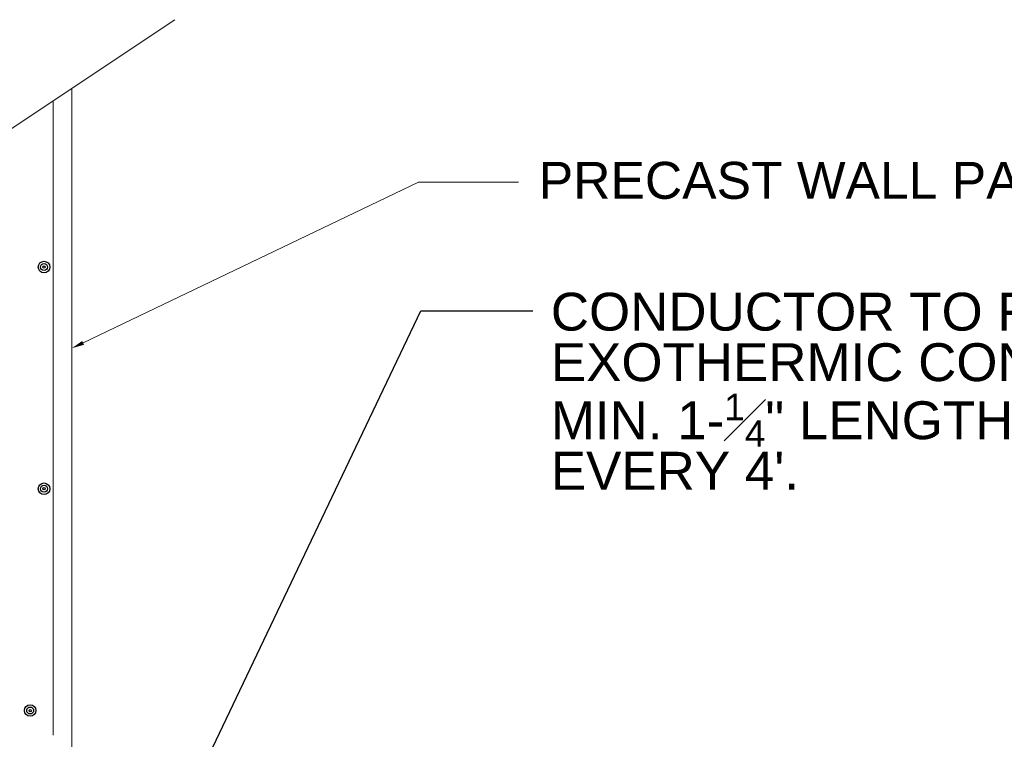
# Model space of a CAD drawing. Header units: inches. Extents: x 294 to 9722, y 170 to 7422.
# Tile 9 of 35: x 1235 to 1469, y 1048 to 1219. Entities that reach past the tile are written whole.
import ezdxf
from ezdxf import colors
from ezdxf.entities.mleader import LeaderData, LeaderLine
from ezdxf.math import Vec2, Vec3

# ---------------------------------------------------------------- set-up
doc = ezdxf.new("R2010")
doc.units = ezdxf.units.IN
doc.header["$MEASUREMENT"] = 0
doc.layers.add('E-ANNO-TEXT', color=7, linetype='Continuous', lineweight=25)
doc.layers.add('S-301 Building Sections [E-202 Reference]$0$G-ELECT-REF', color=253, linetype='Continuous', lineweight=9)
doc.styles.add("S-301 Building Sections [E-202 Reference]$0$3 4 1'-0", font='arial.ttf', dxfattribs={"height": 2})
doc.styles.get("Standard").update_dxf_attribs({"font": 'arial.ttf'})

# ---------------------------------------------------------------- blocks, each defined once
blk = doc.blocks.new('S-301 Building Sections [E-202 Reference]')
at = {"color": 9}
for centre, radius in [((700.868, 284.723), 0.313), ((700.868, 284.723), 0.188), ((700.868, 284.723), 0.0625), ((700.868, 272.723), 0.313), ((700.868, 272.723), 0.188), ((700.868, 272.723), 0.0625), ((700.118, 260.723), 0.313), ((700.118, 260.723), 0.188), ((700.118, 260.723), 0.0625)]:
    blk.add_circle(centre, radius, dxfattribs=at)
at = {"layer": 'S-301 Building Sections [E-202 Reference]$0$G-ELECT-REF', "color": 9}
for p, q in [((685.337, 283.033), (707.95, 298.109)), ((702.368, 257.447), (702.368, 294.387)), ((701.368, 259.384), (701.368, 293.72)), ((702.984, 280.621), (721.135, 289.309)), ((721.135, 289.309), (726.548, 289.309))]:
    blk.add_line(p, q, dxfattribs=at)
blk.add_solid([(703.033, 280.519), (702.368, 280.327), (702.935, 280.724)], dxfattribs=at)
at = {"layer": 'S-301 Building Sections [E-202 Reference]$0$G-ELECT-REF', "color": 9, "lineweight": 30, "style": "S-301 Building Sections [E-202 Reference]$0$3 4 1'-0"}
blk.add_text('PRECAST WALL PANELS', height=2, dxfattribs=at).set_placement((727.649, 288.415))

msp = doc.modelspace()

# ---------------------------------------------------------------- block references
at = {"layer": 'E-ANNO-TEXT', "color": 0, "xscale": 4.39128, "yscale": 4.39128, "zscale": 4.39128}
msp.add_blockref('S-301 Building Sections [E-202 Reference]', (-1837.00104, -90.26287), dxfattribs=at)

# ---------------------------------------------------------------- texts
at = {"layer": 'E-ANNO-TEXT', "color": 0, "insert": (1361.17651, 1153.9302), "char_height": 9, "attachment_point": 1, "line_spacing_factor": 0.8}
msp.add_mtext_dynamic_manual_height_columns('\\A1;CONDUCTOR TO REBAR EXOTHERMIC CONNECTION.  MIN. 1-{\\H0.7x;\\S1#4;}" LENGTH TYPICAL EVERY 4\'.', width=180.1115626, gutter_width=48, heights=[49.96288], dxfattribs=at)

# ---------------------------------------------------------------- leaders
at = {"layer": 'E-ANNO-TEXT', "color": 0}
ml = msp.add_multileader_mtext('Standard', dxfattribs=at)
ml.set_content('')
ml.set_leader_properties()
ml.build(insert=Vec2(0, 0))
ml.multileader.update_dxf_attribs({"dogleg_length": 0.36, "arrow_head_size": 12, "scale": 48})
ctx = ml.context
ctx.base_point, ctx.scale, ctx.char_height, ctx.arrow_head_size, ctx.landing_gap_size, ctx.plane_origin = Vec3(1356.85651, 1149.6102), 48, 8.64, 12, 4.32, Vec3(1072.73158, 1122.43943)
notes = []
notes.append((ctx, [(0, (1, 1, 0), (1330.27874, 1149.6102), (1, 0), 26.57777, [(0, [(1268.30886, 1019.72616)], 0, [])])]))
ctx.mtext.insert, ctx.mtext.flow_direction = Vec3(1361.17651, 1153.9302), 5
for ctx, leaders in notes:
    for number, flags, end, landing, length, lines in leaders:
        leader = LeaderData()
        leader.index, (leader.has_last_leader_line, leader.has_dogleg_vector, leader.attachment_direction) = number, flags
        leader.last_leader_point, leader.dogleg_vector, leader.dogleg_length = Vec3(end), Vec3(landing), length
        for number, points, colour, breaks in lines:
            line = LeaderLine()
            line.index, line.vertices, line.color, line.breaks = number, Vec3.list(points), colors.encode_raw_color(colour), breaks
            leader.lines.append(line)
        ctx.leaders.append(leader)

doc.saveas('drawing.dxf')
